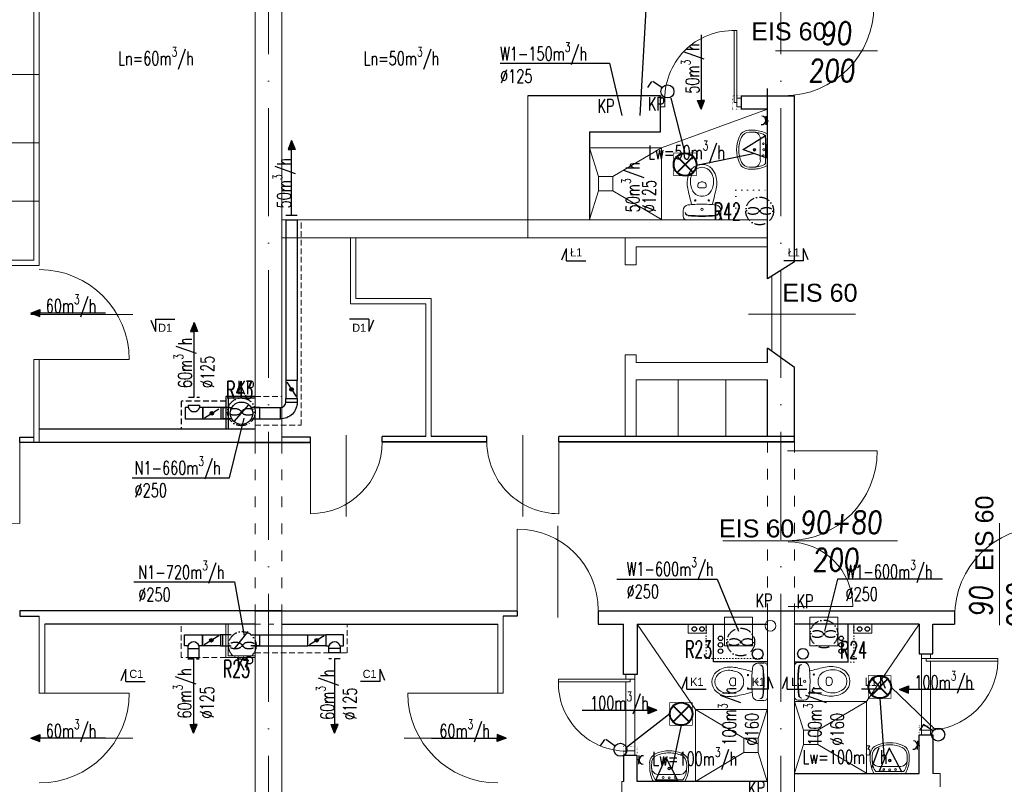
# Model space of a CAD drawing. Header units: millimetres. Extents: x -6513 to 30474, y -6915 to 65597.
# Tile 202 of 256: x -1358 to -263, y 22899 to 23750. Entities that reach past the tile are written whole.
import ezdxf
from ezdxf.enums import TextEntityAlignment as Align

# ---------------------------------------------------------------- set-up
doc = ezdxf.new("R2010")
doc.units = ezdxf.units.MM
for name, pattern in [('ACAD_ISO03W100', [30, 12, -18]), ('ACAD_ISO10W100', [18, 12, -3, 0, -3]), ('DASHED', [19.05, 12.7, -6.35]), ('DOT', [6.35, 0, -6.35])]:
    doc.linetypes.add(name, pattern=pattern)
doc.layers.get('0').update_dxf_attribs({"color": 8})
for name, color, linetype in [('A200_General07', 8, 'Continuous'), ('A200_General08', 8, 'Continuous'), ('A270_text04', 8, 'Continuous'), ('A_obudowy', 8, 'Continuous'), ('DB_inst_pomocn', 8, 'Continuous'), ('DB_WM_nawiew-opis', 8, 'Continuous')]:
    doc.layers.add(name, color=color, linetype=linetype)
for name, color, linetype, lineweight in [('A_cienka', 8, 'Continuous', 5), ('A_linia przekroj', 8, 'Continuous', 25), ('A_opisy', 8, 'Continuous', 13), ('A_osie', 8, 'ACAD_ISO10W100', 5), ('A_przerywana', 8, 'ACAD_ISO03W100', 5), ('A_widok', 8, 'Continuous', 13), ('cieńkie', 8, 'Continuous', 9), ('DB-WM-nawiew-opis', 8, 'Continuous', 25), ('DB-WM-nawiew-opis-odnośnik', 8, 'Continuous', 30), ('DB-WM-wywiew-opis', 8, 'Continuous', 25), ('DB_WM_nawiew', 8, 'Continuous', 30), ('DB_WM_ścianka nowa', 8, 'Continuous', 25), ('E_gniazda wtykowe', 1, 'Continuous', 30), ('E_oświetlenie', 1, 'Continuous', 30), ('E_technologia', 1, 'ACAD_ISO10W100', 30), ('noew ściany archwig', 8, 'Continuous', 9), ('snitarne archwig nowe', 8, 'Continuous', 9), ('Stolarka ARCHWIG', 8, 'Continuous', 5), ('widokowe ARCHWIG', 8, 'Continuous', 5), ('wyburzenia', 8, 'DOT', 20), ('Ściany ARCHWIG', 8, 'Continuous', 30)]:
    doc.layers.add(name, color=color, linetype=linetype, lineweight=lineweight)
doc.styles.add('BRH', font='txt')
doc.styles.add('ROMANSS', font='romans.shx', dxfattribs={"width": 0.8, "oblique": 5})
doc.styles.add('SIMPLEXD', font='SIMPLEX.SHX', dxfattribs={"width": 0.6})
doc.styles.get("Standard").update_dxf_attribs({"font": 'txt.shx', "width": 0.9})
doc.styles.add('tabelka', font='ARIAL.TTF')

# ---------------------------------------------------------------- blocks, each defined once
blk = doc.blocks.new('drzwi schem')
at = {"color": 252}
blk.add_line((0, 0), (0, 1), dxfattribs=at)
at = {"color": 252, "ltscale": 10}
blk.add_line((0.5, -0.093), (0.5, 1.04), dxfattribs=at)
at = {"color": 252}
blk.add_arc((0, 0), 1, 0, 90, dxfattribs=at)
blk = doc.blocks.new('klop oli 2')
at = {"layer": 'snitarne archwig nowe', "color": 252}
for p, q in [((0, 17.2), (0, 0)), ((3.8, 20.9), (10.5, 20.9)), ((0, -17.2), (0, 0)), ((3.8, 0), (3.8, 1)), ((3.8, 0), (3.8, -1)), ((38.9, 4.5), (37, 4.5)), ((38.9, -4.5), (37, -4.5)), ((3.8, -20.9), (10.5, -20.9))]:
    blk.add_line(p, q, dxfattribs=at)
for centre, radius in [((11.5, 0), 1.27), ((11.5, 0), 1.27), ((21.6, 7.5), 0.706), ((21.6, -7.5), 0.706)]:
    blk.add_circle(centre, radius, dxfattribs=at)
for centre, radius, start, end in [((3.8, 17.2), 3.76, 90, 180), ((144.9, 0), 141.2, 173.7281, 180), ((144.9, 0), 140.5, 173.6694, 180), ((8.4, 15), 3.76, 90, 173.7281), ((9, 15.1), 3.76, 100.2428, 173.7859), ((10.5, 14.9), 6.02, 6.7931, 90), ((-114.7, 0), 132.1, 0, 6.7931), ((80, -215.2), 235.3, 101.5744, 105.544), ((43.1, -10.6), 23.5, 101.6195, 117.4027), ((44.8, -39.8), 56.5, 94.3794, 102.2907), ((42.4, -7.4), 20.3, 60.8839, 101.6195), ((41.4, -8), 24.5, 51.2869, 92.3028), ((46.6, 0), 15.1, 0, 47.5638), ((144.9, 0), 141.2, 180, 186.2719), ((144.9, 0), 140.5, 180, 186.3306), ((-114.7, 0), 132.1, 353.2069, 0), ((43.3, 0), 16.9, 173.7581, 180), ((43.3, 0), 16.9, 180, 186.2419), ((37.3, 0.7), 10.9, 117.4027, 173.7581), ((63.6, 0), 28.2, 173.3508, 180), ((63.6, 0), 28.2, 180, 186.6492), ((37, 3.1), 1.41, 90, 173.3508), ((38.9, 1.7), 2.82, 36.8699, 90), ((36.6, 0), 5.65, 0, 36.8699), ((36.6, 0), 5.65, 323.1301, 0), ((46.6, 0), 11.8, 0, 60.8839), ((46.6, 0), 11.8, 299.1161, 0), ((46.6, 0), 15.1, 312.4362, 0), ((37.3, -0.7), 10.9, 186.2419, 242.5973), ((43.1, 10.6), 23.5, 242.5973, 258.3805), ((37, -3.1), 1.41, 186.6492, 270), ((42.4, 7.4), 20.3, 258.3805, 299.1161), ((38.9, -1.7), 2.82, 270, 323.1301), ((3.8, -17.2), 3.76, 180, 270), ((8.4, -15), 3.76, 186.2719, 270), ((9, -15.1), 3.76, 186.2141, 259.7572), ((10.5, -14.9), 6.02, 270, 353.2069), ((80, 215.2), 235.3, 254.456, 258.4256), ((44.8, 39.8), 56.5, 257.7093, 265.6206), ((41.4, 8), 24.5, 267.6972, 308.7131)]:
    blk.add_arc(centre, radius, start, end, dxfattribs=at)
blk = doc.blocks.new('umywalka oli2')
at = {"layer": 'snitarne archwig nowe', "color": 252}
for p, q in [((0, 17.6), (0, 0)), ((2, 15.4), (2, 0)), ((20.9, 21.6), (13.7, 21.6)), ((0, 0), (0, -17.6)), ((2, 0), (2, -15.4)), ((7.9, 0), (7.9, 10.8)), ((7.9, -10.8), (7.9, 0)), ((13.7, -21.6), (20.9, -21.6))]:
    blk.add_line(p, q, dxfattribs=at)
for centre, radius in [((4.1, 0), 1.11), ((4.5, 6.6), 0.994), ((14.5, 0), 1.48), ((14.5, 0), 0.946), ((4.5, -6.6), 0.994)]:
    blk.add_circle(centre, radius, dxfattribs=at)
for centre, radius, start, end in [((15.6, -9.9), 31.5, 93.3155, 119.5931), ((14.2, -1.1), 20.5, 88.5847, 126.5008), ((15.3, 12), 7.48, 91.7023, 188.8292), ((17.3, -1.9), 21.5, 82.9063, 97.0937), ((20.4, 10.2), 9.2, 23.1986, 92.7468), ((20.2, 9.5), 12.2, 20.9395, 86.4287), ((-1.2, 0), 33.1, 360, 24.6987), ((-3.2, 0), 37.4, 360, 21.6896), ((-1.2, 0), 33.1, 335.3013, 0), ((-3.2, 0), 37.4, 338.3104, 0), ((15.3, -12), 7.48, 171.1708, 268.2977), ((15.6, 9.9), 31.5, 240.4069, 266.6845), ((14.2, 1.1), 20.5, 233.4992, 271.4153), ((17.3, 1.9), 21.5, 262.9063, 277.0937), ((20.4, -10.2), 9.2, 267.2532, 336.8014), ((20.2, -9.5), 12.2, 273.5713, 339.0605)]:
    blk.add_arc(centre, radius, start, end, dxfattribs=at)
blk = doc.blocks.new('A$C2355049C')
at = {"layer": 'DB-WM-nawiew-opis-odnośnik'}
h = blk.add_hatch(color=256, dxfattribs=at)
h.paths.add_polyline_path([(0, -9.8), (3.9, -9.8), (0, 0)])
h.paths.add_polyline_path([(0, 0), (-3.9, -9.8), (0, -9.8)])
at = {"layer": 'DB-WM-nawiew-opis-odnośnik', "flags": 128}
for points in [[(0, 0), (-3.9, -9.8), (0, -9.8)], [(0, -82.9), (0, 0)], [(0, 0), (3.9, -9.8), (0, -9.8)]]:
    blk.add_lwpolyline(points, dxfattribs=at)
blk = doc.blocks.new('Sect Mk right')
at = {"layer": 'A200_General07', "color": 1}
for p, q in [((0.29, 7.48), (3.92, 6.01)), ((0, 6.01), (0, -0.21)), ((0, 6.01), (3.92, 6.01))]:
    blk.add_line(p, q, dxfattribs=at)
at = {"layer": 'A270_text04', "color": 0, "style": 'BRH'}
blk.add_attdef('-', text='', height=4.51, dxfattribs=at).set_placement((1.77, 1.49), align=Align.MIDDLE)
blk = doc.blocks.new('gw1')
at = {"layer": 'E_gniazda wtykowe'}
for p, q in [((99083.8, 55833.1), (99083.8, 55845.4)), ((99083.8, 55839.3), (99080.1, 55839.3))]:
    blk.add_line(p, q, dxfattribs=at)
blk.add_arc((99089.8, 55839), 6.04, 87.7958, 267.7958, dxfattribs=at)
blk = doc.blocks.new('raster')
at = {"layer": 'E_oświetlenie', "lineweight": 40}
for p, q in [((-21.2, 21.2), (21.2, -21.2)), ((21.2, 21.2), (-21.2, -21.2))]:
    blk.add_line(p, q, dxfattribs=at)
at = {"layer": 'E_oświetlenie', "const_width": 2}
blk.add_lwpolyline([(-30, -30), (30, -30), (30, 30), (-30, 30)], close=True, dxfattribs=at)
at = {"layer": 'E_oświetlenie', "lineweight": 40}
blk.add_circle((0, 0), 30, dxfattribs=at)

msp = doc.modelspace()

# ---------------------------------------------------------------- hatches: boundary and pattern name
at = {"layer": 'DB_WM_nawiew'}
h = msp.add_hatch(color=256, dxfattribs=at)
edge = h.paths.add_edge_path()
edge.add_arc((-1055.774, 23338.29), 2, 0, 360)
h = msp.add_hatch(color=256, dxfattribs=at)
edge = h.paths.add_edge_path()
edge.add_arc((-1144.473, 23311.79), 2, 0, 360)
h = msp.add_hatch(color=256, dxfattribs=at)
edge = h.paths.add_edge_path()
edge.add_arc((-1145.013, 23059.219), 2, 0, 360)
h = msp.add_hatch(color=256, dxfattribs=at)
edge = h.paths.add_edge_path()
edge.add_arc((-1027.801, 23059.219), 2, 0, 360)

# ---------------------------------------------------------------- linework, layer by layer
at = {"layer": 'A_cienka'}
for p, q in [((-1336.446, 23688.814), (-1386.446, 23688.814)), ((-1336.446, 23612.733), (-1386.446, 23612.733)), ((-1336.446, 23547.924), (-1386.446, 23547.924)), ((-521.446, 23380.592), (-521.446, 23464.403))]:
    msp.add_line(p, q, dxfattribs=at)
at = {"layer": 'A_cienka', "ltscale": 10}
for p, q in [((-547.516, 23421.965), (-428.507, 23421.965)), ((-503.449, 23096.808), (-431.449, 23096.808))]:
    msp.add_line(p, q, dxfattribs=at)
at = {"layer": 'A_linia przekroj'}
for p, q in [((-526.446, 23461.206), (-526.446, 23673.062)), ((-496.446, 23480.389), (-496.446, 23665.062)), ((-496.446, 23480.389), (-496.446, 23665.062)), ((-496.446, 23601.832), (-496.446, 23640.795)), ((-526.446, 23461.206), (-526.446, 23527.062)), ((-496.446, 23480.389), (-496.446, 23507.062)), ((-496.446, 23480.389), (-526.446, 23461.206)), ((-526.446, 23368.158), (-526.446, 23384.152)), ((-496.446, 23362.794), (-526.446, 23384.152)), ((-496.446, 23280.062), (-496.446, 23362.794)), ((-496.446, 23280.062), (-496.446, 23362.794)), ((-526.446, 23286.062), (-526.446, 23349.158)), ((-1096.446, 23294.219), (-1336.446, 23294.219)), ((-1358.232, 23279.219), (-1358.232, 23285.219)), ((-1358.232, 23285.219), (-1342.446, 23285.219)), ((-1066.446, 23279.219), (-1358.232, 23279.219)), ((-1114.867, 23279.219), (-1034.867, 23279.219)), ((-1034.867, 23279.219), (-1088.446, 23279.219)), ((-1034.867, 23285.219), (-1066.446, 23285.219)), ((-1034.867, 23279.219), (-1034.867, 23285.219)), ((-906.502, 23286.062), (-954.867, 23286.062)), ((-954.867, 23280.062), (-954.867, 23286.062)), ((-954.867, 23280.062), (-838.492, 23280.062)), ((-838.492, 23280.062), (-954.867, 23280.062)), ((-838.492, 23286.062), (-900.502, 23286.062)), ((-838.492, 23280.062), (-838.492, 23286.062)), ((-838.492, 23280.062), (-838.492, 23286.062)), ((-496.446, 23286.062), (-758.492, 23286.062)), ((-758.492, 23280.062), (-758.492, 23286.062)), ((-758.492, 23280.062), (-496.446, 23280.062)), ((-496.446, 23280.062), (-758.492, 23280.062)), ((-1066.446, 23092.062), (-1358.232, 23092.062)), ((-1358.232, 23092.062), (-1358.232, 23086.062)), ((-1096.446, 23092.062), (-804.661, 23092.062)), ((-804.661, 23092.062), (-804.661, 23086.062)), ((-714.661, 23092.062), (-496.446, 23092.062)), ((-714.661, 23092.062), (-714.661, 23077.062)), ((-496.446, 23092.062), (-318.232, 23092.062)), ((-318.232, 23092.062), (-318.232, 23077.062)), ((-1358.232, 23086.062), (-1336.446, 23086.062)), ((-804.661, 23086.062), (-820.446, 23086.062)), ((-1096.446, 23077.062), (-1330.446, 23077.062)), ((-1066.446, 23077.062), (-826.446, 23077.062)), ((-714.661, 23077.062), (-686.446, 23077.062)), ((-342.446, 23077.062), (-318.232, 23077.062))]:
    msp.add_line(p, q, dxfattribs=at)
at = {"layer": 'A_obudowy', "linetype": 'ByBlock'}
for p, q in [((-1096.407, 23330.454), (-1128.907, 23330.454)), ((-1128.907, 23330.454), (-1128.907, 23294.219)), ((-1096.407, 23328.454), (-1126.407, 23328.454)), ((-1126.407, 23328.454), (-1126.407, 23294.219))]:
    msp.add_line(p, q, dxfattribs=at)
at = {"layer": 'A_obudowy', "linetype": 'DASHED', "ltscale": 0.5}
for p, q in [((-1178.713, 23325.02), (-1178.713, 23294.219)), ((-1128.907, 23325.091), (-1178.173, 23325.091))]:
    msp.add_line(p, q, dxfattribs=at)
at = {"layer": 'A_osie', "ltscale": 10}
for p, q in [((-1081.446, 22450.619), (-1081.446, 24202.678)), ((-511.446, 22450.619), (-511.446, 24202.678)), ((-511.446, 22450.619), (-511.446, 24202.678))]:
    msp.add_line(p, q, dxfattribs=at)
at = {"layer": 'A_przerywana', "linetype": 'DASHED', "ltscale": 0.5}
for p, q in [((-1045.162, 23298.454), (-1045.162, 23527.062)), ((-1096.407, 23330.454), (-1066.407, 23330.454)), ((-1096.407, 23298.454), (-1045.162, 23298.454)), ((-1178.701, 23040.062), (-1178.701, 23077.062)), ((-994.101, 23045.219), (-994.101, 23077.062)), ((-1128.946, 23040.062), (-1178.701, 23040.062)), ((-1096.446, 23045.219), (-994.101, 23045.219))]:
    msp.add_line(p, q, dxfattribs=at)
at = {"layer": 'A_przerywana'}
for p, q in [((-1096.446, 23279.219), (-1096.446, 23091.219)), ((-1066.446, 23279.219), (-1066.446, 23091.219)), ((-526.446, 23280.062), (-526.446, 23092.062)), ((-496.446, 23280.062), (-496.446, 23092.062))]:
    msp.add_line(p, q, dxfattribs=at)
at = {"layer": 'A_przerywana', "color": 252}
for p, q in [((-1096.446, 23279.219), (-1096.446, 23091.219)), ((-1096.446, 23279.219), (-1096.446, 23091.219)), ((-1066.446, 23279.219), (-1066.446, 23091.219)), ((-1066.446, 23279.219), (-1066.446, 23091.219)), ((-526.446, 23280.062), (-526.446, 23092.062)), ((-526.446, 23280.062), (-526.446, 23092.062)), ((-496.446, 23280.062), (-496.446, 23092.062)), ((-496.446, 23280.062), (-496.446, 23092.062))]:
    msp.add_line(p, q, dxfattribs=at)
at = {"layer": 'A_przerywana', "linetype": 'ByBlock'}
for p, q in [((-1128.946, 23040.062), (-1128.946, 23077.062)), ((-1126.446, 23042.062), (-1126.446, 23077.062)), ((-1096.446, 23040.062), (-1128.946, 23040.062)), ((-1096.446, 23042.062), (-1126.446, 23042.062))]:
    msp.add_line(p, q, dxfattribs=at)
at = {"layer": 'A_przerywana', "ltscale": 0.5}
msp.add_line((-1096.446, 23077.062), (-1066.446, 23077.062), dxfattribs=at)
at = {"layer": 'A_widok', "ltscale": 5}
for p, q in [((-1096.446, 23280.062), (-1096.446, 23906.062)), ((-1066.446, 23280.062), (-1066.446, 23906.062)), ((-1342.446, 23881.219), (-1342.446, 23482.219)), ((-1336.446, 23881.219), (-1336.446, 23476.219)), ((-792.869, 23665.062), (-792.869, 23507.062)), ((-526.446, 23527.062), (-1066.446, 23527.062)), ((-526.446, 23507.062), (-1066.446, 23507.062)), ((-954.109, 23507.062), (-990.348, 23507.062)), ((-990.348, 23507.062), (-990.348, 23433.58)), ((-984.348, 23507.062), (-984.348, 23439.58)), ((-684.537, 23507.062), (-684.537, 23476.993)), ((-684.537, 23497.071), (-684.537, 23476.993)), ((-672.537, 23497.071), (-526.446, 23497.071)), ((-672.537, 23497.071), (-672.537, 23476.993)), ((-1336.446, 23476.219), (-1394.353, 23476.219)), ((-1342.446, 23482.219), (-1380.446, 23482.219)), ((-672.537, 23476.993), (-684.537, 23476.993)), ((-990.348, 23433.58), (-906.502, 23433.58)), ((-984.348, 23439.58), (-900.502, 23439.58)), ((-906.502, 23433.58), (-906.502, 23286.062)), ((-900.502, 23439.58), (-900.502, 23286.062)), ((-684.537, 23376.993), (-684.537, 23349.158)), ((-684.537, 23376.993), (-684.537, 23286.062)), ((-672.537, 23376.993), (-684.537, 23376.993)), ((-672.537, 23376.993), (-684.537, 23376.993)), ((-672.537, 23376.993), (-672.537, 23368.158)), ((-1342.446, 23279.219), (-1342.446, 23371.635)), ((-1342.446, 23371.635), (-1336.446, 23371.635)), ((-1336.446, 23279.219), (-1336.446, 23371.635)), ((-672.537, 23368.158), (-526.446, 23368.158)), ((-672.537, 23349.158), (-526.446, 23349.158)), ((-672.537, 23349.158), (-672.537, 23286.062)), ((-625.66, 23349.158), (-625.66, 23286.062)), ((-572.552, 23349.158), (-572.552, 23286.062)), ((-504.161, 23269.969), (-404.161, 23269.969)), ((-575.984, 23169.775), (-381.721, 23169.775)), ((-1096.446, 22972.062), (-1096.446, 23091.219)), ((-1066.446, 22972.062), (-1066.446, 23091.219)), ((-526.446, 22466.062), (-526.446, 23092.062)), ((-496.446, 22466.062), (-496.446, 23092.062)), ((-1336.446, 23086.062), (-1336.446, 23000.488)), ((-820.446, 23086.062), (-820.446, 23000.488)), ((-1330.446, 23077.062), (-1330.446, 23000.488)), ((-826.446, 23077.062), (-826.446, 23000.488)), ((-1336.446, 23000.488), (-1330.446, 23000.488)), ((-826.446, 23000.488), (-820.446, 23000.488)), ((-1096.446, 22466.062), (-1096.446, 22972.062)), ((-1066.446, 22466.062), (-1066.446, 22972.062)), ((-342.446, 22911.062), (-334.353, 22911.062)), ((-334.353, 22911.062), (-334.353, 22896.062)), ((-688.54, 22902.062), (-688.54, 22889.904)), ((-688.54, 22902.062), (-686.446, 22902.062))]:
    msp.add_line(p, q, dxfattribs=at)
for centre, radius, start, end in [((-504.161, 23269.969), 100, 270, 0), ((-503.449, 23096.808), 72, 0, 90)]:
    msp.add_arc(centre, radius, start, end, dxfattribs=at)
at = {"layer": 'cieńkie'}
for p, q in [((-574.071, 23085.062), (-574.071, 23071.062)), ((-560.071, 23085.062), (-574.071, 23085.062)), ((-574.071, 23053.062), (-574.071, 23085.062)), ((-574.071, 23085.062), (-543.071, 23085.062)), ((-543.071, 23085.062), (-543.071, 23053.062)), ((-543.071, 23082.562), (-543.071, 23055.562)), ((-479.081, 23085.062), (-479.081, 23053.062)), ((-448.081, 23085.062), (-479.081, 23085.062)), ((-479.081, 23082.562), (-479.081, 23055.562)), ((-462.081, 23085.062), (-448.081, 23085.062)), ((-448.081, 23085.062), (-448.081, 23071.062)), ((-448.081, 23053.062), (-448.081, 23085.062)), ((-574.071, 23067.062), (-574.071, 23053.062)), ((-448.081, 23067.062), (-448.081, 23053.062)), ((-543.071, 23053.062), (-574.071, 23053.062)), ((-574.071, 23053.062), (-560.071, 23053.062)), ((-479.081, 23053.062), (-448.081, 23053.062)), ((-448.081, 23053.062), (-462.081, 23053.062))]:
    msp.add_line(p, q, dxfattribs=at)
msp.add_circle((-523.114, 23075.359), 6, dxfattribs=at)
at = {"layer": 'DB-WM-nawiew-opis'}
for points in [[(-1233.125, 23239.949), (-1124.868, 23239.949), (-1108.407, 23306.254)], [(-1231.174, 23124.162), (-1119.256, 23124.162), (-1108.407, 23064.254)]]:
    msp.add_lwpolyline(points, dxfattribs=at)
at = {"layer": 'DB-WM-wywiew-opis'}
for points in [[(-540.36, 23787.63), (-660.122, 23787.63), (-668.446, 23643.062)], [(-823.804, 23701.204), (-702.106, 23701.204), (-688.446, 23643.062)], [(-694.078, 23127.314), (-582.387, 23127.314), (-558.571, 23069.434)], [(-331.846, 23127.314), (-448.53, 23127.314), (-462.926, 23069.434)]]:
    msp.add_lwpolyline(points, dxfattribs=at)
at = {"layer": 'DB_inst_pomocn'}
for centre, radius in [((-578.591, 23061.371), 2.5), ((-578.591, 23054.2), 2.5), ((-444.34, 23061.377), 2.5), ((-444.34, 23054.207), 2.5), ((-578.591, 23047.144), 2.5), ((-537.29, 23043.897), 6), ((-486.855, 23044.207), 6), ((-444.34, 23047.15), 2.5)]:
    msp.add_circle(centre, radius, dxfattribs=at)
at = {"layer": 'DB_WM_nawiew'}
for points in [[(-1062.024, 23532.239), (-1049.524, 23532.239)], [(-1062.024, 23527.062), (-1049.524, 23527.062)], [(-1062.024, 23527.062), (-1062.024, 23348.29)], [(-1049.524, 23527.062), (-1049.524, 23348.29)], [(-1049.524, 23328.29), (-1049.524, 23348.29), (-1062.024, 23348.29), (-1062.024, 23328.29)], [(-1060.917, 23346.519), (-1050.841, 23330.398)], [(-1170.573, 23318.04), (-1170.573, 23320.79), (-1158.073, 23320.79), (-1158.073, 23318.04)], [(-1119.744, 23302.471), (-1103.21, 23321.1)], [(-1062.024, 23324.29), (-1062.024, 23328.29), (-1049.524, 23328.29), (-1049.524, 23324.29)], [(-1174.173, 23305.54), (-1154.473, 23305.54), (-1154.473, 23318.04), (-1158.073, 23318.04)], [(-1170.573, 23318.04), (-1174.173, 23318.04), (-1174.173, 23305.54)], [(-1134.473, 23318.04), (-1154.473, 23318.04), (-1154.473, 23305.54), (-1134.473, 23305.54)], [(-1152.702, 23306.647), (-1136.581, 23316.723)], [(-1124.473, 23318.04), (-1134.473, 23318.04), (-1134.473, 23305.54), (-1124.473, 23305.54)], [(-1121.939, 23305.54), (-1131.973, 23305.54), (-1131.973, 23318.04), (-1122.593, 23318.04)], [(-1100.648, 23305.54), (-1090.973, 23305.54), (-1090.973, 23318.04), (-1100.648, 23318.04)], [(-1098.473, 23318.04), (-1068.274, 23318.04)], [(-1098.473, 23305.54), (-1068.274, 23305.54)], [(-1119.783, 23049.494), (-1104.185, 23069.016)], [(-1174.713, 23065.469), (-1155.013, 23065.469), (-1155.013, 23052.969), (-1158.613, 23052.969)], [(-1171.113, 23052.969), (-1174.713, 23052.969), (-1174.713, 23065.469)], [(-1135.013, 23052.969), (-1155.013, 23052.969), (-1155.013, 23065.469), (-1135.013, 23065.469)], [(-1136.784, 23064.362), (-1152.905, 23054.287)], [(-1125.013, 23065.469), (-1135.013, 23065.469), (-1135.013, 23052.969), (-1125.013, 23052.969)], [(-1122.883, 23065.469), (-1132.513, 23065.469), (-1132.513, 23052.969), (-1122.883, 23052.969)], [(-1101.063, 23065.469), (-1091.434, 23065.469), (-1091.434, 23052.969), (-1101.063, 23052.969)], [(-1099.013, 23065.469), (-1037.801, 23065.469)], [(-1017.801, 23052.969), (-1037.801, 23052.969), (-1037.801, 23065.469), (-1017.801, 23065.469)], [(-1019.573, 23064.362), (-1035.694, 23054.287)], [(-998.101, 23065.469), (-1017.801, 23065.469), (-1017.801, 23052.969), (-1014.201, 23052.969)], [(-1001.701, 23052.969), (-998.101, 23052.969), (-998.101, 23065.469)], [(-1171.113, 23052.969), (-1171.113, 23050.219), (-1158.613, 23050.219), (-1158.613, 23052.969)], [(-1171.113, 23050.219), (-1171.113, 23040.062), (-1158.613, 23040.062), (-1158.613, 23050.219)], [(-1099.013, 23052.969), (-1037.801, 23052.969)], [(-1001.701, 23052.969), (-1001.701, 23050.219), (-1014.201, 23050.219), (-1014.201, 23052.969)], [(-1001.701, 23050.219), (-1001.701, 23045.219), (-1014.201, 23045.219), (-1014.201, 23050.219)]]:
    msp.add_lwpolyline(points, dxfattribs=at)
at = {"layer": 'DB_WM_nawiew', "linetype": 'DASHED', "ltscale": 0.5}
for points in [[(-1170.573, 23329.79), (-1158.073, 23329.79)], [(-1171.113, 23038.728), (-1158.613, 23038.728)], [(-1001.701, 23038.728), (-1014.201, 23038.728)]]:
    msp.add_lwpolyline(points, dxfattribs=at)
at = {"layer": 'DB_WM_nawiew'}
msp.add_lwpolyline([(-1068.274, 23318.04, 0.38626182), (-1062.024, 23324.29), (-1049.524, 23324.29, -0.42353081), (-1068.274, 23305.54), (-1068.274, 23318.04)], format="xyb", dxfattribs=at)
for centre in [(-1055.774, 23338.29), (-1144.473, 23311.79), (-1145.013, 23059.219), (-1027.801, 23059.219)]:
    msp.add_circle(centre, 2, dxfattribs=at)
at = {"layer": 'DB_WM_nawiew', "color": 1}
msp.add_circle((-1111.473, 23311.79), 12.461, dxfattribs=at)
at = {"layer": 'DB_WM_nawiew'}
for centre, start, end in [((-1164.323, 23320.27), 199.636833, 340.363167), ((-1164.863, 23050.739), 19.636833, 160.363167), ((-1007.951, 23050.739), 19.636833, 160.363167)]:
    msp.add_arc(centre, 6.636, start, end, dxfattribs=at)
at = {"layer": 'DB_WM_ścianka nowa'}
for points in [[(-526.446, 23035.097), (-586.446, 23035.097), (-586.446, 23077.097)], [(-496.446, 23035.097), (-436.446, 23035.097), (-436.446, 23077.097)]]:
    msp.add_lwpolyline(points, dxfattribs=at)
at = {"layer": 'E_oświetlenie'}
for p, q in [((-655.258, 23681.103), (-659.959, 23674.327)), ((-643.573, 23673.963), (-653.865, 23681.103)), ((-618.084, 23601.25), (-633.446, 23662.562)), ((-553.588, 23605.324), (-528.593, 23620.73)), ((-527.138, 23595.987), (-528.593, 23620.73)), ((-553.588, 23605.324), (-527.138, 23595.987)), ((-540.363, 23600.655), (-605.286, 23587.43)), ((-388.844, 23007.251), (-340.376, 22960.368)), ((-401.444, 22994.651), (-396.576, 22926.375)), ((-635.055, 22977.306), (-683.239, 22940.045)), ((-622.455, 22964.706), (-632.783, 22915.733)), ((-352.719, 22965.533), (-357.42, 22958.757)), ((-342.427, 22958.393), (-352.719, 22965.533)), ((-707.635, 22948.673), (-712.336, 22941.897)), ((-695.95, 22941.533), (-706.242, 22948.673)), ((-390.954, 22939.224), (-402.197, 22913.527)), ((-390.954, 22939.224), (-377.414, 22913.171)), ((-639.553, 22928.759), (-650.796, 22903.062)), ((-639.553, 22928.759), (-626.013, 22902.706)), ((-402.197, 22913.527), (-377.414, 22913.171)), ((-650.796, 22903.062), (-626.013, 22902.706))]:
    msp.add_line(p, q, dxfattribs=at)
at = {"layer": 'E_oświetlenie', "const_width": 1.05}
for points in [[(-528.593, 23620.73), (-553.588, 23605.324), (-527.138, 23595.987)], [(-377.414, 22913.171), (-390.954, 22939.224), (-402.197, 22913.527)], [(-626.013, 22902.706), (-639.553, 22928.759), (-650.796, 22903.062)]]:
    msp.add_lwpolyline(points, close=True, dxfattribs=at)
at = {"layer": 'E_oświetlenie'}
for centre in [(-637.614, 23669.829), (-336.468, 22954.259), (-689.992, 22937.399)]:
    msp.add_circle(centre, 7.252, dxfattribs=at)
at = {"layer": 'E_technologia'}
for p, q in [((-536.257, 23538.323), (-533.852, 23535.544)), ((-533.852, 23538.323), (-536.257, 23535.544)), ((-1112.812, 23314.772), (-1110.408, 23311.993)), ((-1110.408, 23314.772), (-1112.812, 23311.993)), ((-464.746, 23067.6), (-462.341, 23064.821)), ((-462.341, 23067.6), (-464.746, 23064.821)), ((-557.262, 23058.629), (-554.857, 23055.85)), ((-554.857, 23058.629), (-557.262, 23055.85)), ((-1111.837, 23054.818), (-1109.433, 23052.039)), ((-1109.433, 23054.818), (-1111.837, 23052.039))]:
    msp.add_line(p, q, dxfattribs=at)
for centre in [(-535.055, 23536.934), (-1111.61, 23313.382), (-463.543, 23066.211), (-1110.635, 23053.428), (-556.06, 23057.24)]:
    msp.add_circle(centre, 15.427, dxfattribs=at)
for centre, start_param, end_param in [((-542.681, 23536.934), 3.54986568, 9.01650493), ((-527.428, 23536.934), 0.40827303, 5.87491228), ((-1119.237, 23313.382), 3.54986568, 9.01650493), ((-1103.983, 23313.382), 0.40827303, 5.87491228), ((-471.17, 23066.211), 3.54986568, 9.01650493), ((-455.916, 23066.211), 0.40827303, 5.87491228), ((-1118.262, 23053.428), 3.54986568, 9.01650493), ((-1103.008, 23053.428), 0.40827303, 5.87491228), ((-563.686, 23057.24), 3.54986568, 9.01650493), ((-548.433, 23057.24), 0.40827303, 5.87491228)]:
    msp.add_ellipse(centre, major_axis=(-7, 0), ratio=0.5, start_param=start_param, end_param=end_param, dxfattribs=at)
at = {"layer": 'snitarne archwig nowe'}
msp.add_line((-606.603, 22982.218), (-671.446, 23077.062), dxfattribs=at)
for points in [[(-644.29, 23607.218), (-526.446, 23650.062)], [(-724.446, 23607.218), (-644.29, 23607.218), (-644.29, 23527.062)], [(-714.29, 23575.218), (-724.29, 23607.218)], [(-698.29, 23575.218), (-644.29, 23607.218)], [(-714.29, 23559.218), (-724.29, 23527.218)], [(-698.29, 23559.218), (-644.29, 23527.218)], [(-416.29, 22991.218), (-357.446, 23077.062)], [(-496.446, 22991.218), (-416.29, 22991.218), (-416.29, 22911.062)], [(-486.29, 22959.218), (-496.29, 22991.218)], [(-470.29, 22959.218), (-416.29, 22991.218)], [(-606.603, 22902.062), (-606.603, 22982.218), (-526.446, 22982.218)], [(-552.603, 22950.218), (-606.603, 22982.218)], [(-536.603, 22950.218), (-526.603, 22982.218)], [(-486.29, 22943.218), (-496.29, 22911.218)], [(-470.29, 22943.218), (-416.29, 22911.218)], [(-552.603, 22934.218), (-606.603, 22902.218)], [(-536.603, 22934.218), (-526.603, 22902.218)]]:
    msp.add_lwpolyline(points, dxfattribs=at)
for points in [[(-714.29, 23559.218), (-698.29, 23559.218), (-698.29, 23575.218), (-714.29, 23575.218)], [(-486.29, 22943.218), (-470.29, 22943.218), (-470.29, 22959.218), (-486.29, 22959.218)], [(-536.603, 22950.218), (-552.603, 22950.218), (-552.603, 22934.218), (-536.603, 22934.218)]]:
    msp.add_lwpolyline(points, close=True, dxfattribs=at)
at = {"layer": 'Stolarka ARCHWIG'}
for p, q in [((-563.446, 23737.562), (-563.446, 23657.562)), ((-563.446, 23737.562), (-560.446, 23737.562)), ((-560.446, 23657.562), (-560.446, 23737.562)), ((-563.446, 23657.562), (-560.446, 23657.562)), ((-349.946, 23036.062), (-349.946, 23039.062)), ((-349.946, 23036.062), (-349.946, 23039.062)), ((-349.946, 23039.062), (-269.946, 23039.062)), ((-269.946, 23036.062), (-349.946, 23036.062)), ((-269.946, 23039.062), (-269.946, 23036.062)), ((-678.946, 23016.062), (-758.946, 23016.062)), ((-758.946, 23013.062), (-758.946, 23016.062)), ((-758.946, 23013.062), (-678.946, 23013.062)), ((-678.946, 23013.062), (-678.946, 23016.062))]:
    msp.add_line(p, q, dxfattribs=at)
for points in [[(-640.446, 23657.562), (-640.446, 23662.562), (-645.446, 23662.562), (-645.446, 23652.562), (-640.446, 23652.562), (-640.446, 23660.062)], [(-640.446, 23657.562), (-640.446, 23652.562), (-645.446, 23652.562), (-645.446, 23662.562), (-640.446, 23662.562), (-640.446, 23655.062)], [(-640.446, 23657.562), (-640.446, 23652.562), (-645.446, 23652.562), (-645.446, 23662.562), (-640.446, 23662.562), (-640.446, 23655.062)], [(-555.446, 23657.562), (-555.446, 23652.562), (-560.446, 23652.562), (-560.446, 23662.562), (-555.446, 23662.562), (-555.446, 23655.062)], [(-349.946, 23044.062), (-354.946, 23044.062), (-354.946, 23039.062), (-344.946, 23039.062), (-344.946, 23044.062), (-352.446, 23044.062)], [(-349.946, 23044.062), (-354.946, 23044.062), (-354.946, 23039.062), (-344.946, 23039.062), (-344.946, 23044.062), (-352.446, 23044.062)], [(-354.946, 22958.945), (-354.946, 23038.945)], [(-344.946, 23035.945), (-344.946, 22958.945)], [(-678.946, 23021.062), (-673.946, 23021.062), (-673.946, 23016.062), (-683.946, 23016.062), (-683.946, 23021.062), (-676.446, 23021.062)], [(-683.946, 23013.062), (-683.946, 22935.953)], [(-673.946, 22936.062), (-673.946, 23016.062)], [(-349.946, 22959.062), (-354.946, 22959.062), (-354.946, 22954.062), (-344.946, 22954.062), (-344.946, 22959.062), (-352.446, 22959.062)], [(-678.946, 22936.062), (-673.946, 22936.062), (-673.946, 22931.062), (-683.946, 22931.062), (-683.946, 22936.062), (-676.446, 22936.062)], [(-678.946, 22936.062), (-673.946, 22936.062), (-673.946, 22931.062), (-683.946, 22931.062), (-683.946, 22936.062), (-676.446, 22936.062)]]:
    msp.add_lwpolyline(points, dxfattribs=at)
for centre, radius, start, end in [((-564.655, 23661.705), 75.905, 87.955304, 183.129127), ((-349.292, 23038.441), 79.382, 269.527921, 358.282698), ((-683.09, 23011.854), 75.905, 177.955304, 273.129127)]:
    msp.add_arc(centre, radius, start, end, dxfattribs=at)
at = {"layer": 'widokowe ARCHWIG'}
for p, q in [((-594.446, 23077.062), (-614.446, 23077.062)), ((-614.446, 23077.062), (-614.446, 23067.062)), ((-594.446, 23067.062), (-594.446, 23077.062)), ((-410.446, 23077.062), (-430.446, 23077.062)), ((-430.446, 23077.062), (-430.446, 23067.062)), ((-410.446, 23067.062), (-410.446, 23077.062)), ((-614.446, 23067.062), (-594.446, 23067.062)), ((-430.446, 23067.062), (-410.446, 23067.062))]:
    msp.add_line(p, q, dxfattribs=at)
at = {"layer": 'wyburzenia'}
for p, q in [((-561.446, 23527.062), (-561.446, 23560.062)), ((-561.446, 23560.062), (-526.446, 23560.062))]:
    msp.add_line(p, q, dxfattribs=at)
at = {"layer": 'wyburzenia', "ltscale": 0.5}
for p, q in [((-594.446, 23077.062), (-594.446, 23039.062)), ((-430.446, 23077.062), (-430.446, 23035.062)), ((-594.446, 23039.062), (-526.446, 23039.062)), ((-430.446, 23035.062), (-496.446, 23035.062))]:
    msp.add_line(p, q, dxfattribs=at)
at = {"layer": 'wyburzenia', "ltscale": 0.2}
for points in [[(-555.446, 23665.062), (-555.446, 23650.062), (-565.446, 23650.062), (-565.446, 23665.062)], [(-357.446, 22964.062), (-342.446, 22964.062), (-342.446, 22954.062), (-357.446, 22954.062)], [(-686.446, 22941.062), (-671.446, 22941.062), (-671.446, 22931.062), (-686.446, 22931.062)]]:
    msp.add_lwpolyline(points, close=True, dxfattribs=at)
at = {"layer": 'Ściany ARCHWIG'}
for p, q in [((-645.446, 23665.062), (-792.869, 23665.062)), ((-645.446, 23650.062), (-645.446, 23665.062)), ((-645.446, 23650.062), (-645.446, 23665.062)), ((-645.446, 23650.062), (-645.446, 23665.062)), ((-555.446, 23665.062), (-496.446, 23665.062)), ((-555.446, 23650.062), (-555.446, 23665.062)), ((-645.446, 23625.062), (-645.446, 23650.062)), ((-526.446, 23650.062), (-555.446, 23650.062)), ((-724.446, 23625.062), (-645.446, 23625.062)), ((-724.446, 23625.062), (-724.446, 23527.062)), ((-686.446, 23021.062), (-686.446, 23077.062)), ((-671.446, 23077.062), (-671.446, 23021.062)), ((-671.446, 23077.062), (-526.446, 23077.062)), ((-357.446, 23077.062), (-496.446, 23077.062)), ((-357.446, 23077.062), (-357.446, 23044.062)), ((-342.446, 23044.062), (-342.446, 23077.062)), ((-357.446, 23044.062), (-342.446, 23044.062)), ((-357.446, 23044.062), (-342.446, 23044.062)), ((-357.446, 23044.062), (-342.446, 23044.062)), ((-357.446, 23044.062), (-342.446, 23044.062)), ((-671.446, 23021.062), (-686.446, 23021.062)), ((-357.446, 22954.062), (-342.446, 22954.062)), ((-357.446, 22911.062), (-357.446, 22954.062)), ((-357.446, 22954.062), (-342.446, 22954.062)), ((-342.446, 22954.062), (-342.446, 22911.062)), ((-671.446, 22931.062), (-686.446, 22931.062)), ((-686.446, 22931.062), (-686.446, 22902.062)), ((-671.446, 22931.062), (-686.446, 22931.062)), ((-671.446, 22902.062), (-671.446, 22931.062)), ((-496.446, 22911.062), (-357.446, 22911.062)), ((-526.446, 22902.062), (-671.446, 22902.062))]:
    msp.add_line(p, q, dxfattribs=at)
for centre in [(-607.794, 23071.725), (-599.277, 23071.725), (-423.794, 23071.725), (-415.277, 23071.725)]:
    msp.add_circle(centre, 2.5, dxfattribs=at)

# ---------------------------------------------------------------- block references
at = {"layer": 'A200_General08'}
ref = msp.add_blockref('Sect Mk right', (-728.987, 23481.34), dxfattribs=dict(at, xscale=3.5, yscale=3.5, zscale=3.5, rotation=90.00000000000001))
ref.add_attrib('-', 'Ł1', dxfattribs={"layer": 'A270_text04', "color": 7, "height": 9, "style": 'BRH'}).set_placement((-739.158, 23490.795), align=Align.MIDDLE)
ref = msp.add_blockref('Sect Mk right', (-507.307, 23481.34), dxfattribs=dict(at, xscale=-3.5, yscale=3.5, zscale=3.5, rotation=270))
ref.add_attrib('-', 'Ł1', dxfattribs={"layer": 'A270_text04', "color": 7, "height": 9, "style": 'BRH'}).set_placement((-497.136, 23490.795), align=Align.MIDDLE)
ref = msp.add_blockref('Sect Mk right', (-1186.244, 23416.38), dxfattribs=dict(at, xscale=-3.5, yscale=3.5, zscale=3.5, rotation=90))
ref.add_attrib('-', 'D1', dxfattribs={"layer": 'A270_text04', "color": 7, "height": 9, "style": 'BRH'}).set_placement((-1196.415, 23406.926), align=Align.MIDDLE)
ref = msp.add_blockref('Sect Mk right', (-990.733, 23416.38), dxfattribs=dict(at, xscale=3.5, yscale=3.5, zscale=3.5, rotation=270))
ref.add_attrib('-', 'D1', dxfattribs={"layer": 'A270_text04', "color": 7, "height": 9, "style": 'BRH'}).set_placement((-980.562, 23406.926), align=Align.MIDDLE)
ref = msp.add_blockref('Sect Mk right', (-1219.263, 23013.4), dxfattribs=dict(at, xscale=3.5, yscale=3.5, zscale=3.5, rotation=90))
ref.add_attrib('-', 'C1', dxfattribs={"layer": 'A270_text04', "color": 7, "height": 9, "style": 'BRH'}).set_placement((-1228.568, 23021.816), align=Align.MIDDLE)
ref = msp.add_blockref('Sect Mk right', (-978.303, 23013.4), dxfattribs=dict(at, xscale=-3.5, yscale=3.5, zscale=3.5, rotation=270))
ref.add_attrib('-', 'C1', dxfattribs={"layer": 'A270_text04', "color": 7, "height": 9, "style": 'BRH'}).set_placement((-968.998, 23021.816), align=Align.MIDDLE)
ref = msp.add_blockref('Sect Mk right', (-595.202, 23004.726), dxfattribs=dict(at, xscale=3.5, yscale=3.5, zscale=3.5, rotation=90.00000000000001))
ref.add_attrib('-', 'K1', dxfattribs={"layer": 'A270_text04', "color": 7, "height": 9, "style": 'BRH'}).set_placement((-604.937, 23012.962), align=Align.MIDDLE)
ref = msp.add_blockref('Sect Mk right', (-546.203, 23004.726), dxfattribs=dict(at, xscale=-3.5, yscale=3.5, zscale=3.5, rotation=270))
ref.add_attrib('-', 'K1', dxfattribs={"layer": 'A270_text04', "color": 7, "height": 9, "style": 'BRH'}).set_placement((-536.467, 23012.962), align=Align.MIDDLE)
ref = msp.add_blockref('Sect Mk right', (-483.463, 23004.726), dxfattribs=dict(at, xscale=3.5, yscale=3.5, zscale=3.5, rotation=90.00000000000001))
ref.add_attrib('-', 'L1', dxfattribs={"layer": 'A270_text04', "color": 7, "height": 9, "style": 'BRH'}).set_placement((-493.198, 23012.962), align=Align.MIDDLE)
ref = msp.add_blockref('Sect Mk right', (-421.133, 23004.726), dxfattribs=dict(at, xscale=-3.5, yscale=3.5, zscale=3.5, rotation=270))
ref.add_attrib('-', 'L1', dxfattribs={"layer": 'A270_text04', "color": 7, "height": 9, "style": 'BRH'}).set_placement((-411.397, 23012.962), align=Align.MIDDLE)
at = {"layer": 'A_cienka', "yscale": 100, "zscale": 100}
for p, xscale, rotation in [((-507.997, 23765.062), 100, 270), ((-1336.446, 23371.635), -100, 270), ((-1336.446, 23000.488), 100, 270), ((-826.446, 23000.488), -100, 90)]:
    msp.add_blockref('drzwi schem', p, dxfattribs=dict(at, xscale=xscale, rotation=rotation))
at = {"layer": 'A_widok', "ltscale": 5}
for p, xscale, yscale, zscale, rotation in [((-1358.232, 23279.219), 90, 90, 90, 179.9999999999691), ((-1034.867, 23280.062), -80, 80, 80, 180), ((-758.492, 23280.062), 80, 80, 80, 180.000000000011)]:
    msp.add_blockref('drzwi schem', p, dxfattribs=dict(at, xscale=xscale, yscale=yscale, zscale=zscale, rotation=rotation))
for p, xscale, yscale, zscale in [((-218.232, 23085.35), -100, 100, 100), ((-804.661, 23092.904), 90, 90, 90)]:
    msp.add_blockref('drzwi schem', p, dxfattribs=dict(at, xscale=xscale, yscale=yscale, zscale=zscale))
at = {"layer": 'DB_WM_nawiew', "xscale": -1}
for p, rotation in [((-600.176, 23650.062), 180), ((-1007.951, 22955.792), 180), ((-649.43, 22981.469), 270), ((-817.168, 22950.488), 270)]:
    msp.add_blockref('A$C2355049C', p, dxfattribs=dict(at, rotation=rotation))
at = {"layer": 'DB_WM_nawiew'}
msp.add_blockref('A$C2355049C', (-1055.774, 23615.175), dxfattribs=at)
for p, rotation in [((-1345.725, 23423.32), 90), ((-1164.863, 22955.792), 180), ((-379.463, 23004.469), 90), ((-1345.725, 22950.488), 90)]:
    msp.add_blockref('A$C2355049C', p, dxfattribs=dict(at, rotation=rotation))
at = {"layer": 'DB_WM_nawiew', "xscale": -1}
msp.add_blockref('A$C2355049C', (-1164.323, 23412.726), dxfattribs=at)
at = {"layer": 'E_oświetlenie', "zscale": 0.7874999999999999}
for p, xscale, yscale, rotation in [((78431.78, 65915.278), 0.7875000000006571, 0.7875000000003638, 178.7624398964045), ((78600.38, 65220.356), 0.7875000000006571, 0.7875000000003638, 178.7624398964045), ((-79629.23, -19351.581), 0.7875000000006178, 0.7874999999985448, 358.7624398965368)]:
    msp.add_blockref('gw1', p, dxfattribs=dict(at, xscale=xscale, yscale=yscale, rotation=rotation))
at = {"layer": 'E_oświetlenie', "lineweight": 40, "xscale": 0.4199999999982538, "yscale": 0.4200000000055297, "zscale": 0.4199999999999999, "rotation": 180}
for p in [(-618.084, 23588.65), (-401.444, 23007.251), (-622.455, 22977.306)]:
    msp.add_blockref('raster', p, dxfattribs=at)
at = {"layer": 'noew ściany archwig', "rotation": 180}
msp.add_blockref('umywalka oli2', (-526.446, 23605.062), dxfattribs=at)
at = {"layer": 'noew ściany archwig', "xscale": -1, "rotation": 270}
for p in [(-635.763, 22902.062), (-390.413, 22911.062)]:
    msp.add_blockref('umywalka oli2', p, dxfattribs=at)
at = {"layer": 'snitarne archwig nowe', "xscale": -1, "rotation": 270}
msp.add_blockref('klop oli 2', (-599.214, 23527.062), dxfattribs=at)
at = {"layer": 'snitarne archwig nowe', "xscale": -1}
msp.add_blockref('klop oli 2', (-526.446, 23013.006), dxfattribs=at)
at = {"layer": 'snitarne archwig nowe'}
msp.add_blockref('klop oli 2', (-496.446, 23013.585), dxfattribs=at)

# ---------------------------------------------------------------- texts
at = {"layer": 'A_cienka', "char_height": 25, "attachment_point": 1, "style": 'ROMANSS'}
for s, insert, width in [(' 90\\P200', (-480.992, 23747.152), 87.84218), ('90+80\\P 200', (-490.192, 23202.947), 141.48479)]:
    msp.add_mtext(s, dxfattribs=dict(at, insert=insert, width=width))
at = {"layer": 'A_cienka', "insert": (-301.299, 23071.644), "char_height": 25, "width": 87.84218, "attachment_point": 1, "rotation": 90, "style": 'ROMANSS'}
msp.add_mtext(' 90\\P200', dxfattribs=at)
at = {"layer": 'A_opisy', "char_height": 20, "width": 160.79131, "attachment_point": 1, "style": 'tabelka'}
for insert in [(-544.516, 23746.691), (-510.029, 23455.891), (-580.374, 23193.666)]:
    msp.add_mtext('EIS 60', dxfattribs=dict(at, insert=insert))
at = {"layer": 'A_opisy', "insert": (-295.13, 23136.431), "char_height": 20, "width": 160.79131, "attachment_point": 1, "rotation": 90, "style": 'tabelka'}
msp.add_mtext('EIS 60', dxfattribs=at)
at = {"layer": 'DB-WM-nawiew-opis', "char_height": 15, "width": 37.14159, "attachment_point": 1, "rotation": 90}
for s, insert in [('\\A1;{\\Fsimplex|c238;\\W0.7;50m\\H0.7x;\\S3^ ;\\H1.4286x;/h}', (-622.45, 23667.405)), ('\\A1;{\\Fsimplex|c238;\\W0.7;50m\\H0.7x;\\S3^ ;\\H1.4286x;/h}', (-1076.785, 23539.841)), ('\\A1;{\\Fsimplex|c238;\\W0.7;60m\\H0.7x;\\S3^ ;\\H1.4286x;/h\\P%%C125}', (-1186.904, 23339.824)), ('\\A1;{\\Fsimplex|c238;\\W0.7;60m\\H0.7x;\\S3^ ;\\H1.4286x;/h\\P%%C125}', (-1187.444, 22972.136)), ('\\A1;{\\Fsimplex|c238;\\W0.7;60m\\H0.7x;\\S3^ ;\\H1.4286x;/h\\P%%C125}', (-1028.571, 22970.645))]:
    msp.add_mtext(s, dxfattribs=dict(at, insert=insert))
at = {"layer": 'DB-WM-nawiew-opis', "char_height": 15, "width": 37.14159, "attachment_point": 1}
for s, insert in [('\\A1;{\\Fsimplex|c238;\\W0.7;60m\\H0.7x;\\S3^ ;\\H1.4286x;/h}', (-1329.23, 23443.852)), ('\\A1;{\\Fsimplex|c238;\\W0.7;N1-660m\\H0.7x;\\S3^ ;\\H1.4286x;/h\\P%%C250}', (-1230.464, 23263.682)), ('\\A1;{\\Fsimplex|c238;\\W0.7;N1-720m\\H0.7x;\\S3^ ;\\H1.4286x;/h\\P%%C250}', (-1226.311, 23147.683)), ('\\A1;{\\Fsimplex|c238;\\W0.7;100m\\H0.7x;\\S3^ ;\\H1.4286x;/h}', (-362.968, 23025)), ('\\A1;{\\Fsimplex|c238;\\W0.7;100m\\H0.7x;\\S3^ ;\\H1.4286x;/h}', (-723.685, 23002)), ('\\A1;{\\Fsimplex|c238;\\W0.7;60m\\H0.7x;\\S3^ ;\\H1.4286x;/h}', (-1329.23, 22971.02)), ('\\A1;{\\Fsimplex|c238;\\W0.7;60m\\H0.7x;\\S3^ ;\\H1.4286x;/h}', (-891.424, 22971.02))]:
    msp.add_mtext(s, dxfattribs=dict(at, insert=insert))
at = {"layer": 'DB-WM-wywiew-opis', "char_height": 15, "width": 37.14159, "attachment_point": 1}
for s, insert in [('\\A1;{\\Fsimplex|c238;\\W0.7;W1-150m\\H0.7x;\\S3^ ;\\H1.4286x;/h\\P%%C125}', (-655.363, 23810.922)), ('\\A1;{\\Fsimplex|c238;\\W0.7;W1-150m\\H0.7x;\\S3^ ;\\H1.4286x;/h\\P%%C125}', (-823.804, 23724.496)), ('\\A1;{\\Fsimplex|c238;\\W0.7;Lw=50m\\H0.7x;\\S3^ ;\\H1.4286x;/h}', (-659.087, 23614.729)), ('\\A1;{\\Fsimplex|c238;\\W0.7;W1-600m\\H0.7x;\\S3^ ;\\H1.4286x;/h\\P%%C250}', (-683.091, 23151.178)), ('\\A1;{\\Fsimplex|c238;\\W0.7;W1-600m\\H0.7x;\\S3^ ;\\H1.4286x;/h\\P%%C250}', (-439.555, 23148.227)), ('\\A1;{\\Fsimplex|c238;\\W0.7;Lw=100m\\H0.7x;\\S3^ ;\\H1.4286x;/h}', (-654.611, 22940.038)), ('\\A1;{\\Fsimplex|c238;\\W0.7;Lw=100m\\H0.7x;\\S3^ ;\\H1.4286x;/h}', (-487.443, 22941.919))]:
    msp.add_mtext(s, dxfattribs=dict(at, insert=insert))
at = {"layer": 'DB-WM-wywiew-opis', "color": 1, "char_height": 15, "width": 37.14159, "attachment_point": 1}
for s, insert in [('\\A1;{\\Fsimplex|c238;\\W0.7;KP}', (-715.582, 23661.135)), ('\\A1;{\\Fsimplex|c238;\\W0.7;KP}', (-659.539, 23663.632)), ('\\A1;{\\Fsimplex|c238;\\W0.7;KP}', (-1116.073, 23347.948)), ('\\A1;{\\Fsimplex|c238;\\W0.7;KP}', (-539.818, 23111.056)), ('\\A1;{\\Fsimplex|c238;\\W0.7;KP}', (-494.134, 23110.072)), ('\\A1;{\\Fsimplex|c238;\\W0.7;KP}', (-1116.867, 23040.898)), ('{\\Fsimplex|c238;\\W0.7;KP}', (-548.054, 22902.417))]:
    msp.add_mtext(s, dxfattribs=dict(at, insert=insert))
at = {"layer": 'DB-WM-wywiew-opis', "char_height": 15, "width": 37.14159, "attachment_point": 1, "rotation": 90}
for s, insert in [('\\A1;{\\Fsimplex|c238;\\W0.7;50m\\H0.7x;\\S3^ ;\\H1.4286x;/h}', (-688.86, 23535.351)), ('\\A1;{\\Fsimplex|c238;\\W0.7;%%C125}', (-665.422, 23535.351)), ('\\A1;{\\Fsimplex|c238;\\W0.7;100m\\H0.7x;\\S3^ ;\\H1.4286x;/h\\P%%C160}', (-581.324, 22942.221)), ('\\A1;{\\Fsimplex|c238;\\W0.7;100m\\H0.7x;\\S3^ ;\\H1.4286x;/h\\P%%C160}', (-486.349, 22942.193))]:
    msp.add_mtext(s, dxfattribs=dict(at, insert=insert))
at = {"layer": 'DB_WM_nawiew-opis', "char_height": 15, "width": 37.14159, "attachment_point": 1}
for s, insert in [('\\A1;{\\Fsimplex|c238;\\W0.7;Ln=60m\\H0.7x;\\S3^ ;\\H1.4286x;/h}', (-1248.693, 23719.245)), ('\\A1;{\\Fsimplex|c238;\\W0.7;Ln=50m\\H0.7x;\\S3^ ;\\H1.4286x;/h}', (-975.693, 23719.245))]:
    msp.add_mtext(s, dxfattribs=dict(at, insert=insert))
at = {"layer": 'E_technologia', "style": 'SIMPLEXD', "width": 0.6}
for s, p in [('R42', (-586.116, 23526.706)), ('R43', (-1128.624, 23328.177)), ('R23', (-618.088, 23039.586)), ('R24', (-445.697, 23038.809)), ('R23', (-1132.11, 23017.834))]:
    msp.add_text(s, height=19.2, dxfattribs=at).set_placement(p)

doc.saveas('drawing.dxf')
